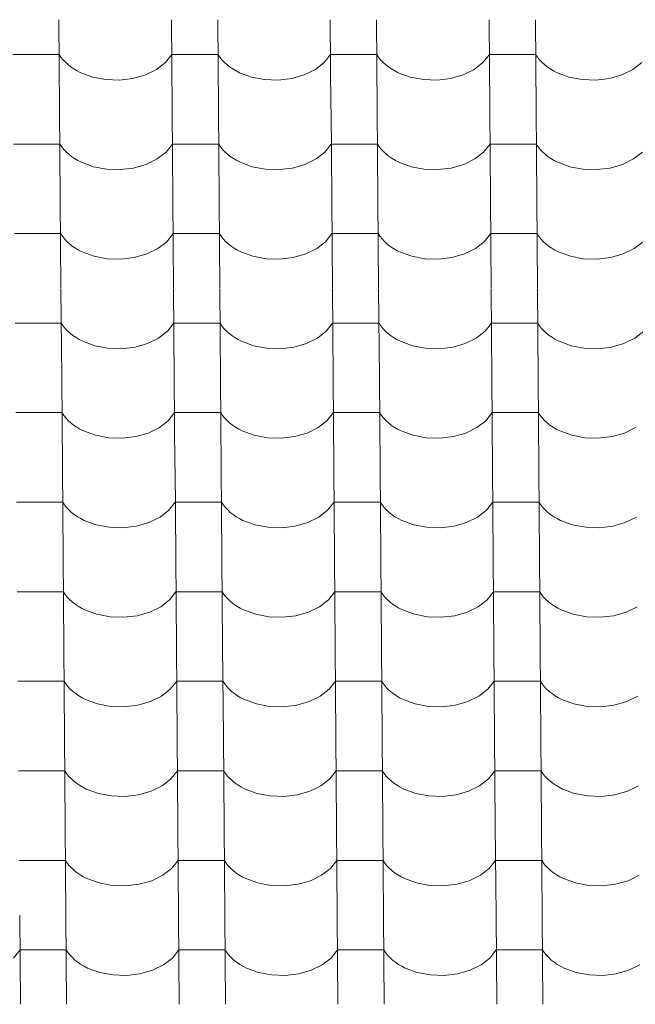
# Model space of a CAD drawing. Header units: millimetres. Extents: x -27785 to 104762, y -947 to 11132.
# Tile 27 of 146: x -16605 to -15966, y 7783 to 8805. Entities that reach past the tile are written whole.
import ezdxf

# ---------------------------------------------------------------- set-up
doc = ezdxf.new("R2010")
doc.units = ezdxf.units.MM
doc.header["$MEASUREMENT"] = 0
doc.layers.add('POHLED JIŽNÍ_1_Bourané_Výplně - Povrchové', color=7, linetype='Continuous')
doc.layers.add('POHLED JIŽNÍ_1_Konstrukce - nosné', color=7, linetype='Continuous')

# ---------------------------------------------------------------- blocks, each defined once
blk = doc.blocks.new('*X2', base_point=(-29303.7, -27473.9))
at = {"layer": 'POHLED JIŽNÍ_1_Bourané_Výplně - Povrchové', "color": 7, "linetype": 'Continuous', "lineweight": 13}
for p, q in [((-16564.5, 8805.3), (-16563.8, 8712.6)), ((-16447.6, 8805.3), (-16446.8, 8712.6)), ((-16399.5, 8805.3), (-16398.8, 8712.6)), ((-16282.6, 8805.3), (-16281.9, 8712.6)), ((-16234.5, 8805.3), (-16233.8, 8712.6)), ((-16117.6, 8805.3), (-16116.9, 8712.6)), ((-16069.5, 8805.3), (-16068.8, 8712.6)), ((-16588.3, 8769.1), (-16612.3, 8769.1)), ((-16564.2, 8769.1), (-16588.3, 8769.1)), ((-16564.2, 8769.1), (-16562.4, 8766.3)), ((-16562.4, 8766.3), (-16560.3, 8763.6)), ((-16453.9, 8760.7), (-16447.3, 8769.1)), ((-16423.3, 8769.1), (-16447.3, 8769.1)), ((-16399.3, 8769.1), (-16423.3, 8769.1)), ((-16399.3, 8769.1), (-16397.4, 8766.3)), ((-16397.4, 8766.3), (-16395.3, 8763.6)), ((-16288.9, 8760.7), (-16282.3, 8769.1)), ((-16258.3, 8769.1), (-16282.3, 8769.1)), ((-16234.3, 8769.1), (-16258.3, 8769.1)), ((-16234.3, 8769.1), (-16232.4, 8766.3)), ((-16232.4, 8766.3), (-16230.3, 8763.6)), ((-16123.9, 8760.7), (-16117.3, 8769.1)), ((-16093.3, 8769.1), (-16117.3, 8769.1)), ((-16069.3, 8769.1), (-16093.3, 8769.1)), ((-16069.3, 8769.1), (-16067.4, 8766.3)), ((-16067.4, 8766.3), (-16065.3, 8763.6)), ((-16560.3, 8763.6), (-16557.8, 8761)), ((-16557.8, 8761), (-16555.1, 8758.6)), ((-16555.1, 8758.6), (-16552.2, 8756.3)), ((-16552.2, 8756.3), (-16549, 8754.1)), ((-16463.1, 8753.6), (-16453.9, 8760.7)), ((-16395.3, 8763.6), (-16392.8, 8761)), ((-16392.8, 8761), (-16390.1, 8758.6)), ((-16390.1, 8758.6), (-16387.2, 8756.3)), ((-16387.2, 8756.3), (-16384, 8754.1)), ((-16298.1, 8753.6), (-16288.9, 8760.7)), ((-16230.3, 8763.6), (-16227.8, 8761)), ((-16227.8, 8761), (-16225.1, 8758.6)), ((-16225.1, 8758.6), (-16222.2, 8756.3)), ((-16222.2, 8756.3), (-16219, 8754.1)), ((-16133.2, 8753.6), (-16123.9, 8760.7)), ((-16065.3, 8763.6), (-16062.8, 8761)), ((-16062.8, 8761), (-16060.1, 8758.6)), ((-16060.1, 8758.6), (-16057.2, 8756.3)), ((-16057.2, 8756.3), (-16054, 8754.1)), ((-15968.2, 8753.6), (-15958.9, 8760.7)), ((-16549, 8754.1), (-16545.5, 8752.1)), ((-16545.5, 8752.1), (-16541.9, 8750.2)), ((-16541.9, 8750.2), (-16529.4, 8745.6)), ((-16529.4, 8745.6), (-16515.8, 8743)), ((-16487.6, 8744.2), (-16474.6, 8748)), ((-16474.6, 8748), (-16463.1, 8753.6)), ((-16384, 8754.1), (-16380.5, 8752.1)), ((-16380.5, 8752.1), (-16376.9, 8750.2)), ((-16376.9, 8750.2), (-16364.4, 8745.6)), ((-16364.4, 8745.6), (-16350.8, 8743)), ((-16322.6, 8744.2), (-16309.6, 8748)), ((-16309.6, 8748), (-16298.1, 8753.6)), ((-16219, 8754.1), (-16215.6, 8752.1)), ((-16215.6, 8752.1), (-16211.9, 8750.2)), ((-16211.9, 8750.2), (-16199.4, 8745.6)), ((-16199.4, 8745.6), (-16185.8, 8743)), ((-16157.6, 8744.2), (-16144.6, 8748)), ((-16144.6, 8748), (-16133.2, 8753.6)), ((-16054, 8754.1), (-16050.6, 8752.1)), ((-16050.6, 8752.1), (-16046.9, 8750.2)), ((-16046.9, 8750.2), (-16034.4, 8745.6)), ((-16034.4, 8745.6), (-16020.8, 8743)), ((-15992.6, 8744.2), (-15979.6, 8748)), ((-15979.6, 8748), (-15968.2, 8753.6)), ((-16515.8, 8743), (-16501.6, 8742.6)), ((-16501.6, 8742.6), (-16487.6, 8744.2)), ((-16350.8, 8743), (-16336.6, 8742.6)), ((-16336.6, 8742.6), (-16322.6, 8744.2)), ((-16185.8, 8743), (-16171.6, 8742.6)), ((-16171.6, 8742.6), (-16157.6, 8744.2)), ((-16020.8, 8743), (-16006.6, 8742.6)), ((-16006.6, 8742.6), (-15992.6, 8744.2)), ((-16563.8, 8712.3), (-16563.1, 8619.6)), ((-16446.8, 8712.3), (-16446.1, 8619.6)), ((-16398.8, 8712.3), (-16398.1, 8619.6)), ((-16281.8, 8712.3), (-16281.1, 8619.6)), ((-16233.8, 8712.3), (-16233.1, 8619.6)), ((-16116.9, 8712.3), (-16116.1, 8619.6)), ((-16068.8, 8712.3), (-16068.1, 8619.6)), ((-16587.5, 8676.1), (-16611.6, 8676.1)), ((-16563.5, 8676.1), (-16587.5, 8676.1)), ((-16563.5, 8676.1), (-16561.7, 8673.3)), ((-16561.7, 8673.3), (-16559.5, 8670.6)), ((-16453.2, 8667.7), (-16446.6, 8676.1)), ((-16422.5, 8676.1), (-16446.6, 8676.1)), ((-16398.5, 8676.1), (-16422.5, 8676.1)), ((-16398.5, 8676.1), (-16396.7, 8673.3)), ((-16396.7, 8673.3), (-16394.5, 8670.6)), ((-16288.2, 8667.7), (-16281.6, 8676.1)), ((-16257.6, 8676.1), (-16281.6, 8676.1)), ((-16233.5, 8676.1), (-16257.6, 8676.1)), ((-16233.5, 8676.1), (-16231.7, 8673.3)), ((-16231.7, 8673.3), (-16229.5, 8670.6)), ((-16123.2, 8667.7), (-16116.6, 8676.1)), ((-16092.6, 8676.1), (-16116.6, 8676.1)), ((-16068.5, 8676.1), (-16092.6, 8676.1)), ((-16068.5, 8676.1), (-16066.7, 8673.3)), ((-16066.7, 8673.3), (-16064.5, 8670.6)), ((-16559.5, 8670.6), (-16557.1, 8668)), ((-16557.1, 8668), (-16554.4, 8665.6)), ((-16554.4, 8665.6), (-16551.5, 8663.2)), ((-16551.5, 8663.2), (-16548.2, 8661.1)), ((-16462.4, 8660.6), (-16453.2, 8667.7)), ((-16394.5, 8670.6), (-16392.1, 8668)), ((-16392.1, 8668), (-16389.4, 8665.6)), ((-16389.4, 8665.6), (-16386.5, 8663.2)), ((-16386.5, 8663.2), (-16383.3, 8661.1)), ((-16297.4, 8660.6), (-16288.2, 8667.7)), ((-16229.5, 8670.6), (-16227.1, 8668)), ((-16227.1, 8668), (-16224.4, 8665.6)), ((-16224.4, 8665.6), (-16221.5, 8663.2)), ((-16221.5, 8663.2), (-16218.3, 8661.1)), ((-16132.4, 8660.6), (-16123.2, 8667.7)), ((-16064.5, 8670.6), (-16062.1, 8668)), ((-16062.1, 8668), (-16059.4, 8665.6)), ((-16059.4, 8665.6), (-16056.5, 8663.2)), ((-16056.5, 8663.2), (-16053.3, 8661.1)), ((-15967.4, 8660.6), (-15958.2, 8667.7)), ((-16548.2, 8661.1), (-16544.8, 8659)), ((-16544.8, 8659), (-16541.2, 8657.2)), ((-16541.2, 8657.2), (-16528.7, 8652.6)), ((-16528.7, 8652.6), (-16515, 8650)), ((-16486.9, 8651.2), (-16473.9, 8655)), ((-16473.9, 8655), (-16462.4, 8660.6)), ((-16383.3, 8661.1), (-16379.8, 8659)), ((-16379.8, 8659), (-16376.2, 8657.2)), ((-16376.2, 8657.2), (-16363.7, 8652.6)), ((-16363.7, 8652.6), (-16350, 8650)), ((-16321.9, 8651.2), (-16308.9, 8655)), ((-16308.9, 8655), (-16297.4, 8660.6)), ((-16218.3, 8661.1), (-16214.8, 8659)), ((-16214.8, 8659), (-16211.2, 8657.2)), ((-16211.2, 8657.2), (-16198.7, 8652.6)), ((-16198.7, 8652.6), (-16185, 8650)), ((-16156.9, 8651.2), (-16143.9, 8655)), ((-16143.9, 8655), (-16132.4, 8660.6)), ((-16053.3, 8661.1), (-16049.8, 8659)), ((-16049.8, 8659), (-16046.2, 8657.2)), ((-16046.2, 8657.2), (-16033.7, 8652.6)), ((-16033.7, 8652.6), (-16020, 8650)), ((-15991.9, 8651.2), (-15978.9, 8655)), ((-15978.9, 8655), (-15967.4, 8660.6)), ((-16515, 8650), (-16500.8, 8649.6)), ((-16500.8, 8649.6), (-16486.9, 8651.2)), ((-16350, 8650), (-16335.8, 8649.6)), ((-16335.8, 8649.6), (-16321.9, 8651.2)), ((-16185, 8650), (-16170.9, 8649.6)), ((-16170.9, 8649.6), (-16156.9, 8651.2)), ((-16020, 8650), (-16005.9, 8649.6)), ((-16005.9, 8649.6), (-15991.9, 8651.2)), ((-16563.1, 8619.3), (-16562.4, 8526.6)), ((-16446.1, 8619.3), (-16445.4, 8526.6)), ((-16398.1, 8619.3), (-16397.4, 8526.6)), ((-16281.1, 8619.3), (-16280.4, 8526.6)), ((-16233.1, 8619.3), (-16232.4, 8526.6)), ((-16116.1, 8619.3), (-16115.4, 8526.6)), ((-16068.1, 8619.3), (-16067.4, 8526.6)), ((-16586.8, 8583.1), (-16610.8, 8583.1)), ((-16562.8, 8583.1), (-16586.8, 8583.1)), ((-16562.8, 8583.1), (-16561, 8580.3)), ((-16452.4, 8574.7), (-16445.8, 8583.1)), ((-16421.8, 8583.1), (-16445.8, 8583.1)), ((-16397.8, 8583.1), (-16421.8, 8583.1)), ((-16397.8, 8583.1), (-16396, 8580.3)), ((-16287.4, 8574.7), (-16280.8, 8583.1)), ((-16256.8, 8583.1), (-16280.8, 8583.1)), ((-16232.8, 8583.1), (-16256.8, 8583.1)), ((-16232.8, 8583.1), (-16231, 8580.3)), ((-16122.5, 8574.7), (-16115.8, 8583.1)), ((-16091.8, 8583.1), (-16115.8, 8583.1)), ((-16067.8, 8583.1), (-16091.8, 8583.1)), ((-16067.8, 8583.1), (-16066, 8580.3)), ((-16561, 8580.3), (-16558.8, 8577.6)), ((-16558.8, 8577.6), (-16556.4, 8575)), ((-16556.4, 8575), (-16553.7, 8572.6)), ((-16553.7, 8572.6), (-16550.7, 8570.2)), ((-16461.7, 8567.5), (-16452.4, 8574.7)), ((-16396, 8580.3), (-16393.8, 8577.6)), ((-16393.8, 8577.6), (-16391.4, 8575)), ((-16391.4, 8575), (-16388.7, 8572.6)), ((-16388.7, 8572.6), (-16385.7, 8570.2)), ((-16296.7, 8567.5), (-16287.4, 8574.7)), ((-16231, 8580.3), (-16228.8, 8577.6)), ((-16228.8, 8577.6), (-16226.4, 8575)), ((-16226.4, 8575), (-16223.7, 8572.6)), ((-16223.7, 8572.6), (-16220.7, 8570.2)), ((-16131.7, 8567.5), (-16122.5, 8574.7)), ((-16066, 8580.3), (-16063.8, 8577.6)), ((-16063.8, 8577.6), (-16061.4, 8575)), ((-16061.4, 8575), (-16058.7, 8572.6)), ((-16058.7, 8572.6), (-16055.7, 8570.2)), ((-15966.7, 8567.5), (-15957.5, 8574.7)), ((-16550.7, 8570.2), (-16547.5, 8568.1)), ((-16547.5, 8568.1), (-16544.1, 8566)), ((-16544.1, 8566), (-16540.5, 8564.2)), ((-16540.5, 8564.2), (-16528, 8559.6)), ((-16486.2, 8558.2), (-16473.1, 8562)), ((-16473.1, 8562), (-16461.7, 8567.5)), ((-16385.7, 8570.2), (-16382.5, 8568.1)), ((-16382.5, 8568.1), (-16379.1, 8566)), ((-16379.1, 8566), (-16375.5, 8564.2)), ((-16375.5, 8564.2), (-16363, 8559.6)), ((-16321.2, 8558.2), (-16308.1, 8562)), ((-16308.1, 8562), (-16296.7, 8567.5)), ((-16220.7, 8570.2), (-16217.5, 8568.1)), ((-16217.5, 8568.1), (-16214.1, 8566)), ((-16214.1, 8566), (-16210.5, 8564.2)), ((-16210.5, 8564.2), (-16198, 8559.6)), ((-16156.2, 8558.2), (-16143.1, 8562)), ((-16143.1, 8562), (-16131.7, 8567.5)), ((-16055.7, 8570.2), (-16052.5, 8568.1)), ((-16052.5, 8568.1), (-16049.1, 8566)), ((-16049.1, 8566), (-16045.5, 8564.2)), ((-16045.5, 8564.2), (-16033, 8559.6)), ((-15991.2, 8558.2), (-15978.1, 8562)), ((-15978.1, 8562), (-15966.7, 8567.5)), ((-16528, 8559.6), (-16514.3, 8557)), ((-16514.3, 8557), (-16500.1, 8556.6)), ((-16500.1, 8556.6), (-16486.2, 8558.2)), ((-16363, 8559.6), (-16349.3, 8557)), ((-16349.3, 8557), (-16335.1, 8556.6)), ((-16335.1, 8556.6), (-16321.2, 8558.2)), ((-16198, 8559.6), (-16184.3, 8557)), ((-16184.3, 8557), (-16170.1, 8556.6)), ((-16170.1, 8556.6), (-16156.2, 8558.2)), ((-16033, 8559.6), (-16019.3, 8557)), ((-16019.3, 8557), (-16005.1, 8556.6)), ((-16005.1, 8556.6), (-15991.2, 8558.2)), ((-16562.4, 8526.2), (-16561.6, 8433.6)), ((-16445.4, 8526.2), (-16444.7, 8433.6)), ((-16397.4, 8526.2), (-16396.6, 8433.6)), ((-16280.4, 8526.2), (-16279.7, 8433.6)), ((-16232.4, 8526.2), (-16231.6, 8433.6)), ((-16115.4, 8526.2), (-16114.7, 8433.6)), ((-16067.4, 8526.2), (-16066.7, 8433.6)), ((-16586.1, 8490.1), (-16610.1, 8490.1)), ((-16562.1, 8490.1), (-16586.1, 8490.1)), ((-16562.1, 8490.1), (-16560.2, 8487.3)), ((-16451.7, 8481.7), (-16445.1, 8490.1)), ((-16421.1, 8490.1), (-16445.1, 8490.1)), ((-16397.1, 8490.1), (-16421.1, 8490.1)), ((-16397.1, 8490.1), (-16395.2, 8487.3)), ((-16286.7, 8481.7), (-16280.1, 8490.1)), ((-16256.1, 8490.1), (-16280.1, 8490.1)), ((-16232.1, 8490.1), (-16256.1, 8490.1)), ((-16232.1, 8490.1), (-16230.2, 8487.3)), ((-16121.7, 8481.7), (-16115.1, 8490.1)), ((-16091.1, 8490.1), (-16115.1, 8490.1)), ((-16067.1, 8490.1), (-16091.1, 8490.1)), ((-16067.1, 8490.1), (-16065.2, 8487.3)), ((-16560.2, 8487.3), (-16558.1, 8484.6)), ((-16558.1, 8484.6), (-16555.7, 8482)), ((-16555.7, 8482), (-16553, 8479.6)), ((-16553, 8479.6), (-16550, 8477.2)), ((-16461, 8474.5), (-16451.7, 8481.7)), ((-16395.2, 8487.3), (-16393.1, 8484.6)), ((-16393.1, 8484.6), (-16390.7, 8482)), ((-16390.7, 8482), (-16388, 8479.6)), ((-16388, 8479.6), (-16385, 8477.2)), ((-16296, 8474.5), (-16286.7, 8481.7)), ((-16230.2, 8487.3), (-16228.1, 8484.6)), ((-16228.1, 8484.6), (-16225.7, 8482)), ((-16225.7, 8482), (-16223, 8479.6)), ((-16223, 8479.6), (-16220, 8477.2)), ((-16131, 8474.5), (-16121.7, 8481.7)), ((-16065.2, 8487.3), (-16063.1, 8484.6)), ((-16063.1, 8484.6), (-16060.7, 8482)), ((-16060.7, 8482), (-16058, 8479.6)), ((-16058, 8479.6), (-16055, 8477.2)), ((-15966, 8474.5), (-15956.7, 8481.7)), ((-16550, 8477.2), (-16546.8, 8475)), ((-16546.8, 8475), (-16543.4, 8473)), ((-16543.4, 8473), (-16539.7, 8471.2)), ((-16539.7, 8471.2), (-16527.3, 8466.6)), ((-16485.4, 8465.2), (-16472.4, 8468.9)), ((-16472.4, 8468.9), (-16461, 8474.5)), ((-16385, 8477.2), (-16381.8, 8475)), ((-16381.8, 8475), (-16378.4, 8473)), ((-16378.4, 8473), (-16374.7, 8471.2)), ((-16374.7, 8471.2), (-16362.3, 8466.6)), ((-16320.4, 8465.2), (-16307.4, 8468.9)), ((-16307.4, 8468.9), (-16296, 8474.5)), ((-16220, 8477.2), (-16216.8, 8475)), ((-16216.8, 8475), (-16213.4, 8473)), ((-16213.4, 8473), (-16209.7, 8471.2)), ((-16209.7, 8471.2), (-16197.3, 8466.6)), ((-16155.4, 8465.2), (-16142.4, 8468.9)), ((-16142.4, 8468.9), (-16131, 8474.5)), ((-16055, 8477.2), (-16051.8, 8475)), ((-16051.8, 8475), (-16048.4, 8473)), ((-16048.4, 8473), (-16044.8, 8471.2)), ((-16044.8, 8471.2), (-16032.3, 8466.6)), ((-15990.4, 8465.2), (-15977.4, 8468.9)), ((-15977.4, 8468.9), (-15966, 8474.5)), ((-16527.3, 8466.6), (-16513.6, 8464)), ((-16513.6, 8464), (-16499.4, 8463.5)), ((-16499.4, 8463.5), (-16485.4, 8465.2)), ((-16362.3, 8466.6), (-16348.6, 8464)), ((-16348.6, 8464), (-16334.4, 8463.5)), ((-16334.4, 8463.5), (-16320.4, 8465.2)), ((-16197.3, 8466.6), (-16183.6, 8464)), ((-16183.6, 8464), (-16169.4, 8463.5)), ((-16169.4, 8463.5), (-16155.4, 8465.2)), ((-16032.3, 8466.6), (-16018.6, 8464)), ((-16018.6, 8464), (-16004.4, 8463.5)), ((-16004.4, 8463.5), (-15990.4, 8465.2)), ((-16561.6, 8433.2), (-16560.9, 8340.6)), ((-16444.7, 8433.2), (-16444, 8340.6)), ((-16396.6, 8433.2), (-16395.9, 8340.6)), ((-16279.7, 8433.2), (-16279, 8340.6)), ((-16231.6, 8433.2), (-16230.9, 8340.6)), ((-16114.7, 8433.2), (-16114, 8340.6)), ((-16066.6, 8433.2), (-16065.9, 8340.6)), ((-16585.4, 8397.1), (-16609.4, 8397.1)), ((-16561.4, 8397.1), (-16585.4, 8397.1)), ((-16561.4, 8397.1), (-16559.5, 8394.3)), ((-16451, 8388.7), (-16444.4, 8397.1)), ((-16420.4, 8397.1), (-16444.4, 8397.1)), ((-16396.4, 8397.1), (-16420.4, 8397.1)), ((-16396.4, 8397.1), (-16394.5, 8394.3)), ((-16286, 8388.7), (-16279.4, 8397.1)), ((-16255.4, 8397.1), (-16279.4, 8397.1)), ((-16231.4, 8397.1), (-16255.4, 8397.1)), ((-16231.4, 8397.1), (-16229.5, 8394.3)), ((-16121, 8388.7), (-16114.4, 8397.1)), ((-16090.4, 8397.1), (-16114.4, 8397.1)), ((-16066.4, 8397.1), (-16090.4, 8397.1)), ((-16066.4, 8397.1), (-16064.5, 8394.3)), ((-16559.5, 8394.3), (-16557.4, 8391.6)), ((-16557.4, 8391.6), (-16554.9, 8389)), ((-16554.9, 8389), (-16552.2, 8386.5)), ((-16460.2, 8381.5), (-16451, 8388.7)), ((-16394.5, 8394.3), (-16392.4, 8391.6)), ((-16392.4, 8391.6), (-16389.9, 8389)), ((-16389.9, 8389), (-16387.2, 8386.5)), ((-16295.3, 8381.5), (-16286, 8388.7)), ((-16229.5, 8394.3), (-16227.4, 8391.6)), ((-16227.4, 8391.6), (-16224.9, 8389)), ((-16224.9, 8389), (-16222.2, 8386.5)), ((-16130.3, 8381.5), (-16121, 8388.7)), ((-16064.5, 8394.3), (-16062.4, 8391.6)), ((-16062.4, 8391.6), (-16060, 8389)), ((-16060, 8389), (-16057.3, 8386.5)), ((-16552.2, 8386.5), (-16549.3, 8384.2)), ((-16549.3, 8384.2), (-16546.1, 8382)), ((-16546.1, 8382), (-16542.7, 8380)), ((-16542.7, 8380), (-16539, 8378.2)), ((-16539, 8378.2), (-16526.5, 8373.6)), ((-16471.7, 8375.9), (-16460.2, 8381.5)), ((-16387.2, 8386.5), (-16384.3, 8384.2)), ((-16384.3, 8384.2), (-16381.1, 8382)), ((-16381.1, 8382), (-16377.7, 8380)), ((-16377.7, 8380), (-16374, 8378.2)), ((-16374, 8378.2), (-16361.5, 8373.6)), ((-16306.7, 8375.9), (-16295.3, 8381.5)), ((-16222.2, 8386.5), (-16219.3, 8384.2)), ((-16219.3, 8384.2), (-16216.1, 8382)), ((-16216.1, 8382), (-16212.7, 8380)), ((-16212.7, 8380), (-16209, 8378.2)), ((-16209, 8378.2), (-16196.5, 8373.6)), ((-16141.7, 8375.9), (-16130.3, 8381.5)), ((-16057.3, 8386.5), (-16054.3, 8384.2)), ((-16054.3, 8384.2), (-16051.1, 8382)), ((-16051.1, 8382), (-16047.7, 8380)), ((-16047.7, 8380), (-16044, 8378.2)), ((-16044, 8378.2), (-16031.5, 8373.6)), ((-15976.7, 8375.9), (-15965.3, 8381.5)), ((-16526.5, 8373.6), (-16512.9, 8371)), ((-16512.9, 8371), (-16498.7, 8370.5)), ((-16498.7, 8370.5), (-16484.7, 8372.2)), ((-16484.7, 8372.2), (-16471.7, 8375.9)), ((-16361.5, 8373.6), (-16347.9, 8371)), ((-16347.9, 8371), (-16333.7, 8370.5)), ((-16333.7, 8370.5), (-16319.7, 8372.2)), ((-16319.7, 8372.2), (-16306.7, 8375.9)), ((-16196.5, 8373.6), (-16182.9, 8371)), ((-16182.9, 8371), (-16168.7, 8370.5)), ((-16168.7, 8370.5), (-16154.7, 8372.2)), ((-16154.7, 8372.2), (-16141.7, 8375.9)), ((-16031.5, 8373.6), (-16017.9, 8371)), ((-16017.9, 8371), (-16003.7, 8370.5)), ((-16003.7, 8370.5), (-15989.7, 8372.2)), ((-15989.7, 8372.2), (-15976.7, 8375.9)), ((-16560.9, 8340.2), (-16560.2, 8247.6)), ((-16443.9, 8340.2), (-16443.2, 8247.6)), ((-16395.9, 8340.2), (-16395.2, 8247.6)), ((-16279, 8340.2), (-16278.2, 8247.6)), ((-16230.9, 8340.2), (-16230.2, 8247.6)), ((-16114, 8340.2), (-16113.2, 8247.6)), ((-16065.9, 8340.2), (-16065.2, 8247.6)), ((-16584.6, 8304.1), (-16608.7, 8304.1)), ((-16560.6, 8304.1), (-16584.6, 8304.1)), ((-16560.6, 8304.1), (-16558.8, 8301.3)), ((-16558.8, 8301.3), (-16556.6, 8298.6)), ((-16556.6, 8298.6), (-16554.2, 8296)), ((-16554.2, 8296), (-16551.5, 8293.5)), ((-16459.5, 8288.5), (-16450.3, 8295.7)), ((-16450.3, 8295.7), (-16443.7, 8304.1)), ((-16419.7, 8304.1), (-16443.7, 8304.1)), ((-16395.6, 8304.1), (-16419.7, 8304.1)), ((-16395.6, 8304.1), (-16393.8, 8301.3)), ((-16393.8, 8301.3), (-16391.6, 8298.6)), ((-16391.6, 8298.6), (-16389.2, 8296)), ((-16389.2, 8296), (-16386.5, 8293.5)), ((-16294.5, 8288.5), (-16285.3, 8295.7)), ((-16285.3, 8295.7), (-16278.7, 8304.1)), ((-16254.7, 8304.1), (-16278.7, 8304.1)), ((-16230.6, 8304.1), (-16254.7, 8304.1)), ((-16230.6, 8304.1), (-16228.8, 8301.3)), ((-16228.8, 8301.3), (-16226.7, 8298.6)), ((-16226.7, 8298.6), (-16224.2, 8296)), ((-16224.2, 8296), (-16221.5, 8293.5)), ((-16129.5, 8288.5), (-16120.3, 8295.7)), ((-16120.3, 8295.7), (-16113.7, 8304.1)), ((-16089.7, 8304.1), (-16113.7, 8304.1)), ((-16065.6, 8304.1), (-16089.7, 8304.1)), ((-16065.6, 8304.1), (-16063.8, 8301.3)), ((-16063.8, 8301.3), (-16061.7, 8298.6)), ((-16061.7, 8298.6), (-16059.2, 8296)), ((-16059.2, 8296), (-16056.5, 8293.5)), ((-16551.5, 8293.5), (-16548.6, 8291.2)), ((-16548.6, 8291.2), (-16545.4, 8289)), ((-16545.4, 8289), (-16541.9, 8287)), ((-16541.9, 8287), (-16538.3, 8285.2)), ((-16538.3, 8285.2), (-16525.8, 8280.6)), ((-16471, 8282.9), (-16459.5, 8288.5)), ((-16386.5, 8293.5), (-16383.6, 8291.2)), ((-16383.6, 8291.2), (-16380.4, 8289)), ((-16380.4, 8289), (-16376.9, 8287)), ((-16376.9, 8287), (-16373.3, 8285.2)), ((-16373.3, 8285.2), (-16360.8, 8280.6)), ((-16306, 8282.9), (-16294.5, 8288.5)), ((-16221.5, 8293.5), (-16218.6, 8291.2)), ((-16218.6, 8291.2), (-16215.4, 8289)), ((-16215.4, 8289), (-16211.9, 8287)), ((-16211.9, 8287), (-16208.3, 8285.2)), ((-16208.3, 8285.2), (-16195.8, 8280.6)), ((-16141, 8282.9), (-16129.5, 8288.5)), ((-16056.5, 8293.5), (-16053.6, 8291.2)), ((-16053.6, 8291.2), (-16050.4, 8289)), ((-16050.4, 8289), (-16046.9, 8287)), ((-16046.9, 8287), (-16043.3, 8285.2)), ((-16043.3, 8285.2), (-16030.8, 8280.6)), ((-15976, 8282.9), (-15964.5, 8288.5)), ((-16525.8, 8280.6), (-16512.1, 8278)), ((-16512.1, 8278), (-16498, 8277.5)), ((-16498, 8277.5), (-16484, 8279.2)), ((-16484, 8279.2), (-16471, 8282.9)), ((-16360.8, 8280.6), (-16347.1, 8278)), ((-16347.1, 8278), (-16333, 8277.5)), ((-16333, 8277.5), (-16319, 8279.2)), ((-16319, 8279.2), (-16306, 8282.9)), ((-16195.8, 8280.6), (-16182.1, 8278)), ((-16182.1, 8278), (-16168, 8277.5)), ((-16168, 8277.5), (-16154, 8279.2)), ((-16154, 8279.2), (-16141, 8282.9)), ((-16030.8, 8280.6), (-16017.1, 8278)), ((-16017.1, 8278), (-16003, 8277.5)), ((-16003, 8277.5), (-15989, 8279.2)), ((-15989, 8279.2), (-15976, 8282.9)), ((-16560.2, 8247.2), (-16559.5, 8154.5)), ((-16443.2, 8247.2), (-16442.5, 8154.5)), ((-16395.2, 8247.2), (-16394.5, 8154.5)), ((-16278.2, 8247.2), (-16277.5, 8154.5)), ((-16230.2, 8247.2), (-16229.5, 8154.5)), ((-16113.2, 8247.2), (-16112.5, 8154.5)), ((-16065.2, 8247.2), (-16064.5, 8154.5)), ((-16583.9, 8211.1), (-16607.9, 8211.1)), ((-16559.9, 8211.1), (-16583.9, 8211.1)), ((-16559.9, 8211.1), (-16558.1, 8208.3)), ((-16558.1, 8208.3), (-16555.9, 8205.6)), ((-16555.9, 8205.6), (-16553.5, 8203)), ((-16553.5, 8203), (-16550.8, 8200.5)), ((-16458.8, 8195.5), (-16449.5, 8202.7)), ((-16449.5, 8202.7), (-16442.9, 8211.1)), ((-16418.9, 8211.1), (-16442.9, 8211.1)), ((-16394.9, 8211.1), (-16418.9, 8211.1)), ((-16394.9, 8211.1), (-16393.1, 8208.3)), ((-16393.1, 8208.3), (-16390.9, 8205.6)), ((-16390.9, 8205.6), (-16388.5, 8203)), ((-16388.5, 8203), (-16385.8, 8200.5)), ((-16293.8, 8195.5), (-16284.6, 8202.7)), ((-16284.6, 8202.7), (-16277.9, 8211.1)), ((-16253.9, 8211.1), (-16277.9, 8211.1)), ((-16229.9, 8211.1), (-16253.9, 8211.1)), ((-16229.9, 8211.1), (-16228.1, 8208.3)), ((-16228.1, 8208.3), (-16225.9, 8205.6)), ((-16225.9, 8205.6), (-16223.5, 8203)), ((-16223.5, 8203), (-16220.8, 8200.5)), ((-16128.8, 8195.5), (-16119.6, 8202.7)), ((-16119.6, 8202.7), (-16113, 8211.1)), ((-16088.9, 8211.1), (-16113, 8211.1)), ((-16064.9, 8211.1), (-16088.9, 8211.1)), ((-16064.9, 8211.1), (-16063.1, 8208.3)), ((-16063.1, 8208.3), (-16060.9, 8205.6)), ((-16060.9, 8205.6), (-16058.5, 8203)), ((-16058.5, 8203), (-16055.8, 8200.5)), ((-16550.8, 8200.5), (-16547.8, 8198.2)), ((-16547.8, 8198.2), (-16544.6, 8196)), ((-16544.6, 8196), (-16541.2, 8194)), ((-16541.2, 8194), (-16537.6, 8192.2)), ((-16470.2, 8189.9), (-16458.8, 8195.5)), ((-16385.8, 8200.5), (-16382.8, 8198.2)), ((-16382.8, 8198.2), (-16379.6, 8196)), ((-16379.6, 8196), (-16376.2, 8194)), ((-16376.2, 8194), (-16372.6, 8192.2)), ((-16305.2, 8189.9), (-16293.8, 8195.5)), ((-16220.8, 8200.5), (-16217.8, 8198.2)), ((-16217.8, 8198.2), (-16214.6, 8196)), ((-16214.6, 8196), (-16211.2, 8194)), ((-16211.2, 8194), (-16207.6, 8192.2)), ((-16140.2, 8189.9), (-16128.8, 8195.5)), ((-16055.8, 8200.5), (-16052.8, 8198.2)), ((-16052.8, 8198.2), (-16049.6, 8196)), ((-16049.6, 8196), (-16046.2, 8194)), ((-16046.2, 8194), (-16042.6, 8192.2)), ((-15975.2, 8189.9), (-15963.8, 8195.5)), ((-16537.6, 8192.2), (-16525.1, 8187.6)), ((-16525.1, 8187.6), (-16511.4, 8185)), ((-16511.4, 8185), (-16497.2, 8184.5)), ((-16497.2, 8184.5), (-16483.3, 8186.2)), ((-16483.3, 8186.2), (-16470.2, 8189.9)), ((-16372.6, 8192.2), (-16360.1, 8187.6)), ((-16360.1, 8187.6), (-16346.4, 8185)), ((-16346.4, 8185), (-16332.2, 8184.5)), ((-16332.2, 8184.5), (-16318.3, 8186.2)), ((-16318.3, 8186.2), (-16305.2, 8189.9)), ((-16207.6, 8192.2), (-16195.1, 8187.6)), ((-16195.1, 8187.6), (-16181.4, 8185)), ((-16181.4, 8185), (-16167.2, 8184.5)), ((-16167.2, 8184.5), (-16153.3, 8186.2)), ((-16153.3, 8186.2), (-16140.2, 8189.9)), ((-16042.6, 8192.2), (-16030.1, 8187.6)), ((-16030.1, 8187.6), (-16016.4, 8185)), ((-16016.4, 8185), (-16002.2, 8184.5)), ((-16002.2, 8184.5), (-15988.3, 8186.2)), ((-15988.3, 8186.2), (-15975.2, 8189.9)), ((-16559.5, 8154.2), (-16558.7, 8061.5)), ((-16442.5, 8154.2), (-16441.8, 8061.5)), ((-16394.5, 8154.2), (-16393.7, 8061.5)), ((-16277.5, 8154.2), (-16276.8, 8061.5)), ((-16229.5, 8154.2), (-16228.8, 8061.5)), ((-16112.5, 8154.2), (-16111.8, 8061.5)), ((-16064.5, 8154.2), (-16063.8, 8061.5)), ((-16583.2, 8118.1), (-16607.2, 8118.1)), ((-16559.2, 8118.1), (-16583.2, 8118.1)), ((-16559.2, 8118.1), (-16557.3, 8115.3)), ((-16557.3, 8115.3), (-16555.2, 8112.6)), ((-16555.2, 8112.6), (-16552.8, 8110)), ((-16448.8, 8109.7), (-16442.2, 8118.1)), ((-16418.2, 8118.1), (-16442.2, 8118.1)), ((-16394.2, 8118.1), (-16418.2, 8118.1)), ((-16394.2, 8118.1), (-16392.3, 8115.3)), ((-16392.3, 8115.3), (-16390.2, 8112.6)), ((-16390.2, 8112.6), (-16387.8, 8110)), ((-16283.8, 8109.7), (-16277.2, 8118.1)), ((-16253.2, 8118.1), (-16277.2, 8118.1)), ((-16229.2, 8118.1), (-16253.2, 8118.1)), ((-16229.2, 8118.1), (-16227.3, 8115.3)), ((-16227.3, 8115.3), (-16225.2, 8112.6)), ((-16225.2, 8112.6), (-16222.8, 8110)), ((-16118.8, 8109.7), (-16112.2, 8118.1)), ((-16088.2, 8118.1), (-16112.2, 8118.1)), ((-16064.2, 8118.1), (-16088.2, 8118.1)), ((-16064.2, 8118.1), (-16062.3, 8115.3)), ((-16062.3, 8115.3), (-16060.2, 8112.6)), ((-16060.2, 8112.6), (-16057.8, 8110)), ((-16552.8, 8110), (-16550.1, 8107.5)), ((-16550.1, 8107.5), (-16547.1, 8105.2)), ((-16547.1, 8105.2), (-16543.9, 8103)), ((-16543.9, 8103), (-16540.5, 8101)), ((-16540.5, 8101), (-16536.8, 8099.1)), ((-16469.5, 8096.9), (-16458.1, 8102.5)), ((-16458.1, 8102.5), (-16448.8, 8109.7)), ((-16387.8, 8110), (-16385.1, 8107.5)), ((-16385.1, 8107.5), (-16382.1, 8105.2)), ((-16382.1, 8105.2), (-16378.9, 8103)), ((-16378.9, 8103), (-16375.5, 8101)), ((-16375.5, 8101), (-16371.8, 8099.1)), ((-16304.5, 8096.9), (-16293.1, 8102.5)), ((-16293.1, 8102.5), (-16283.8, 8109.7)), ((-16222.8, 8110), (-16220.1, 8107.5)), ((-16220.1, 8107.5), (-16217.1, 8105.2)), ((-16217.1, 8105.2), (-16213.9, 8103)), ((-16213.9, 8103), (-16210.5, 8101)), ((-16210.5, 8101), (-16206.9, 8099.1)), ((-16139.5, 8096.9), (-16128.1, 8102.5)), ((-16128.1, 8102.5), (-16118.8, 8109.7)), ((-16057.8, 8110), (-16055.1, 8107.5)), ((-16055.1, 8107.5), (-16052.1, 8105.2)), ((-16052.1, 8105.2), (-16048.9, 8103)), ((-16048.9, 8103), (-16045.5, 8101)), ((-16045.5, 8101), (-16041.9, 8099.1)), ((-15974.5, 8096.9), (-15963.1, 8102.5)), ((-16536.8, 8099.1), (-16524.4, 8094.6)), ((-16524.4, 8094.6), (-16510.7, 8092)), ((-16510.7, 8092), (-16496.5, 8091.5)), ((-16496.5, 8091.5), (-16482.5, 8093.2)), ((-16482.5, 8093.2), (-16469.5, 8096.9)), ((-16371.8, 8099.1), (-16359.4, 8094.6)), ((-16359.4, 8094.6), (-16345.7, 8092)), ((-16345.7, 8092), (-16331.5, 8091.5)), ((-16331.5, 8091.5), (-16317.5, 8093.2)), ((-16317.5, 8093.2), (-16304.5, 8096.9)), ((-16206.9, 8099.1), (-16194.4, 8094.6)), ((-16194.4, 8094.6), (-16180.7, 8092)), ((-16180.7, 8092), (-16166.5, 8091.5)), ((-16166.5, 8091.5), (-16152.5, 8093.2)), ((-16152.5, 8093.2), (-16139.5, 8096.9)), ((-16041.9, 8099.1), (-16029.4, 8094.6)), ((-16029.4, 8094.6), (-16015.7, 8092)), ((-16015.7, 8092), (-16001.5, 8091.5)), ((-16001.5, 8091.5), (-15987.6, 8093.2)), ((-15987.6, 8093.2), (-15974.5, 8096.9)), ((-16558.7, 8061.2), (-16558, 7968.5)), ((-16441.8, 8061.2), (-16441.1, 7968.5)), ((-16393.7, 8061.2), (-16393, 7968.5)), ((-16276.8, 8061.2), (-16276.1, 7968.5)), ((-16228.7, 8061.2), (-16228, 7968.5)), ((-16111.8, 8061.2), (-16111.1, 7968.5)), ((-16063.8, 8061.2), (-16063, 7968.5)), ((-16582.5, 8025), (-16606.5, 8025)), ((-16558.5, 8025), (-16582.5, 8025)), ((-16558.5, 8025), (-16556.6, 8022.3)), ((-16556.6, 8022.3), (-16554.5, 8019.6)), ((-16554.5, 8019.6), (-16552, 8017)), ((-16448.1, 8016.7), (-16441.5, 8025)), ((-16417.5, 8025), (-16441.5, 8025)), ((-16393.5, 8025), (-16417.5, 8025)), ((-16393.5, 8025), (-16391.6, 8022.3)), ((-16391.6, 8022.3), (-16389.5, 8019.6)), ((-16389.5, 8019.6), (-16387, 8017)), ((-16283.1, 8016.7), (-16276.5, 8025)), ((-16252.5, 8025), (-16276.5, 8025)), ((-16228.5, 8025), (-16252.5, 8025)), ((-16228.5, 8025), (-16226.6, 8022.3)), ((-16226.6, 8022.3), (-16224.5, 8019.6)), ((-16224.5, 8019.6), (-16222.1, 8017)), ((-16118.1, 8016.7), (-16111.5, 8025)), ((-16087.5, 8025), (-16111.5, 8025)), ((-16063.5, 8025), (-16087.5, 8025)), ((-16063.5, 8025), (-16061.6, 8022.3)), ((-16061.6, 8022.3), (-16059.5, 8019.6)), ((-16059.5, 8019.6), (-16057.1, 8017)), ((-16552, 8017), (-16549.3, 8014.5)), ((-16549.3, 8014.5), (-16546.4, 8012.2)), ((-16546.4, 8012.2), (-16543.2, 8010)), ((-16543.2, 8010), (-16539.8, 8008)), ((-16468.8, 8003.9), (-16457.4, 8009.5)), ((-16457.4, 8009.5), (-16448.1, 8016.7)), ((-16387, 8017), (-16384.3, 8014.5)), ((-16384.3, 8014.5), (-16381.4, 8012.2)), ((-16381.4, 8012.2), (-16378.2, 8010)), ((-16378.2, 8010), (-16374.8, 8008)), ((-16303.8, 8003.9), (-16292.4, 8009.5)), ((-16292.4, 8009.5), (-16283.1, 8016.7)), ((-16222.1, 8017), (-16219.4, 8014.5)), ((-16219.4, 8014.5), (-16216.4, 8012.2)), ((-16216.4, 8012.2), (-16213.2, 8010)), ((-16213.2, 8010), (-16209.8, 8008)), ((-16138.8, 8003.9), (-16127.4, 8009.5)), ((-16127.4, 8009.5), (-16118.1, 8016.7)), ((-16057.1, 8017), (-16054.4, 8014.5)), ((-16054.4, 8014.5), (-16051.4, 8012.2)), ((-16051.4, 8012.2), (-16048.2, 8010)), ((-16048.2, 8010), (-16044.8, 8008)), ((-15973.8, 8003.9), (-15962.4, 8009.5)), ((-16539.8, 8008), (-16536.1, 8006.1)), ((-16536.1, 8006.1), (-16523.6, 8001.6)), ((-16523.6, 8001.6), (-16510, 7999)), ((-16510, 7999), (-16495.8, 7998.5)), ((-16495.8, 7998.5), (-16481.8, 8000.2)), ((-16481.8, 8000.2), (-16468.8, 8003.9)), ((-16374.8, 8008), (-16371.1, 8006.1)), ((-16371.1, 8006.1), (-16358.6, 8001.6)), ((-16358.6, 8001.6), (-16345, 7999)), ((-16345, 7999), (-16330.8, 7998.5)), ((-16330.8, 7998.5), (-16316.8, 8000.2)), ((-16316.8, 8000.2), (-16303.8, 8003.9)), ((-16209.8, 8008), (-16206.1, 8006.1)), ((-16206.1, 8006.1), (-16193.6, 8001.6)), ((-16193.6, 8001.6), (-16180, 7999)), ((-16180, 7999), (-16165.8, 7998.5)), ((-16165.8, 7998.5), (-16151.8, 8000.2)), ((-16151.8, 8000.2), (-16138.8, 8003.9)), ((-16044.8, 8008), (-16041.1, 8006.1)), ((-16041.1, 8006.1), (-16028.7, 8001.6)), ((-16028.7, 8001.6), (-16015, 7999)), ((-16015, 7999), (-16000.8, 7998.5)), ((-16000.8, 7998.5), (-15986.8, 8000.2)), ((-15986.8, 8000.2), (-15973.8, 8003.9)), ((-16558, 7968.2), (-16557.3, 7875.5)), ((-16441.1, 7968.2), (-16440.3, 7875.5)), ((-16393, 7968.2), (-16392.3, 7875.5)), ((-16276.1, 7968.2), (-16275.3, 7875.5)), ((-16228, 7968.2), (-16227.3, 7875.5)), ((-16111.1, 7968.2), (-16110.3, 7875.5)), ((-16063, 7968.2), (-16062.3, 7875.5)), ((-16581.8, 7932), (-16605.8, 7932)), ((-16557.7, 7932), (-16581.8, 7932)), ((-16557.7, 7932), (-16555.9, 7929.2)), ((-16555.9, 7929.2), (-16553.7, 7926.5)), ((-16553.7, 7926.5), (-16551.3, 7924)), ((-16447.4, 7923.7), (-16440.8, 7932)), ((-16416.8, 7932), (-16440.8, 7932)), ((-16392.7, 7932), (-16416.8, 7932)), ((-16392.7, 7932), (-16390.9, 7929.2)), ((-16390.9, 7929.2), (-16388.8, 7926.5)), ((-16388.8, 7926.5), (-16386.3, 7924)), ((-16282.4, 7923.7), (-16275.8, 7932)), ((-16251.8, 7932), (-16275.8, 7932)), ((-16227.7, 7932), (-16251.8, 7932)), ((-16227.7, 7932), (-16225.9, 7929.2)), ((-16225.9, 7929.2), (-16223.8, 7926.5)), ((-16223.8, 7926.5), (-16221.3, 7924)), ((-16117.4, 7923.7), (-16110.8, 7932)), ((-16086.8, 7932), (-16110.8, 7932)), ((-16062.7, 7932), (-16086.8, 7932)), ((-16062.7, 7932), (-16060.9, 7929.2)), ((-16060.9, 7929.2), (-16058.8, 7926.5)), ((-16058.8, 7926.5), (-16056.3, 7924)), ((-16551.3, 7924), (-16548.6, 7921.5)), ((-16548.6, 7921.5), (-16545.7, 7919.2)), ((-16545.7, 7919.2), (-16542.5, 7917)), ((-16542.5, 7917), (-16539, 7915)), ((-16468.1, 7910.9), (-16456.6, 7916.5)), ((-16456.6, 7916.5), (-16447.4, 7923.7)), ((-16386.3, 7924), (-16383.6, 7921.5)), ((-16383.6, 7921.5), (-16380.7, 7919.2)), ((-16380.7, 7919.2), (-16377.5, 7917)), ((-16377.5, 7917), (-16374, 7915)), ((-16303.1, 7910.9), (-16291.6, 7916.5)), ((-16291.6, 7916.5), (-16282.4, 7923.7)), ((-16221.3, 7924), (-16218.6, 7921.5)), ((-16218.6, 7921.5), (-16215.7, 7919.2)), ((-16215.7, 7919.2), (-16212.5, 7917)), ((-16212.5, 7917), (-16209, 7915)), ((-16138.1, 7910.9), (-16126.6, 7916.5)), ((-16126.6, 7916.5), (-16117.4, 7923.7)), ((-16056.3, 7924), (-16053.6, 7921.5)), ((-16053.6, 7921.5), (-16050.7, 7919.2)), ((-16050.7, 7919.2), (-16047.5, 7917)), ((-16047.5, 7917), (-16044, 7915)), ((-15973.1, 7910.9), (-15961.6, 7916.5)), ((-16539, 7915), (-16535.4, 7913.1)), ((-16535.4, 7913.1), (-16522.9, 7908.6)), ((-16522.9, 7908.6), (-16509.2, 7906)), ((-16495.1, 7905.5), (-16481.1, 7907.2)), ((-16481.1, 7907.2), (-16468.1, 7910.9)), ((-16374, 7915), (-16370.4, 7913.1)), ((-16370.4, 7913.1), (-16357.9, 7908.6)), ((-16357.9, 7908.6), (-16344.2, 7906)), ((-16330.1, 7905.5), (-16316.1, 7907.2)), ((-16316.1, 7907.2), (-16303.1, 7910.9)), ((-16209, 7915), (-16205.4, 7913.1)), ((-16205.4, 7913.1), (-16192.9, 7908.6)), ((-16192.9, 7908.6), (-16179.2, 7906)), ((-16165.1, 7905.5), (-16151.1, 7907.2)), ((-16151.1, 7907.2), (-16138.1, 7910.9)), ((-16044, 7915), (-16040.4, 7913.1)), ((-16040.4, 7913.1), (-16027.9, 7908.6)), ((-16027.9, 7908.6), (-16014.3, 7906)), ((-16000.1, 7905.5), (-15986.1, 7907.2)), ((-15986.1, 7907.2), (-15973.1, 7910.9)), ((-16509.2, 7906), (-16495.1, 7905.5)), ((-16344.2, 7906), (-16330.1, 7905.5)), ((-16179.2, 7906), (-16165.1, 7905.5)), ((-16014.3, 7906), (-16000.1, 7905.5)), ((-16605.3, 7875.2), (-16604.6, 7782.5)), ((-16557.3, 7875.2), (-16556.6, 7782.5)), ((-16440.3, 7875.2), (-16439.6, 7782.5)), ((-16392.3, 7875.2), (-16391.6, 7782.5)), ((-16275.3, 7875.2), (-16274.6, 7782.5)), ((-16227.3, 7875.2), (-16226.6, 7782.5)), ((-16110.3, 7875.2), (-16109.6, 7782.5)), ((-16062.3, 7875.2), (-16061.6, 7782.5)), ((-16611.6, 7830.6), (-16605, 7839)), ((-16581, 7839), (-16605, 7839)), ((-16557, 7839), (-16581, 7839)), ((-16557, 7839), (-16555.2, 7836.2)), ((-16555.2, 7836.2), (-16553, 7833.5)), ((-16446.7, 7830.6), (-16440.1, 7839)), ((-16416, 7839), (-16440.1, 7839)), ((-16392, 7839), (-16416, 7839)), ((-16392, 7839), (-16390.2, 7836.2)), ((-16390.2, 7836.2), (-16388, 7833.5)), ((-16281.7, 7830.6), (-16275.1, 7839)), ((-16251, 7839), (-16275.1, 7839)), ((-16227, 7839), (-16251, 7839)), ((-16227, 7839), (-16225.2, 7836.2)), ((-16225.2, 7836.2), (-16223, 7833.5)), ((-16116.7, 7830.6), (-16110.1, 7839)), ((-16086, 7839), (-16110.1, 7839)), ((-16062, 7839), (-16086, 7839)), ((-16062, 7839), (-16060.2, 7836.2)), ((-16060.2, 7836.2), (-16058, 7833.5)), ((-16553, 7833.5), (-16550.6, 7831)), ((-16550.6, 7831), (-16547.9, 7828.5)), ((-16547.9, 7828.5), (-16544.9, 7826.2)), ((-16544.9, 7826.2), (-16541.7, 7824)), ((-16455.9, 7823.5), (-16446.7, 7830.6)), ((-16388, 7833.5), (-16385.6, 7831)), ((-16385.6, 7831), (-16382.9, 7828.5)), ((-16382.9, 7828.5), (-16379.9, 7826.2)), ((-16379.9, 7826.2), (-16376.7, 7824)), ((-16290.9, 7823.5), (-16281.7, 7830.6)), ((-16223, 7833.5), (-16220.6, 7831)), ((-16220.6, 7831), (-16217.9, 7828.5)), ((-16217.9, 7828.5), (-16214.9, 7826.2)), ((-16214.9, 7826.2), (-16211.7, 7824)), ((-16125.9, 7823.5), (-16116.7, 7830.6)), ((-16058, 7833.5), (-16055.6, 7831)), ((-16055.6, 7831), (-16052.9, 7828.5)), ((-16052.9, 7828.5), (-16049.9, 7826.2)), ((-16049.9, 7826.2), (-16046.7, 7824)), ((-16541.7, 7824), (-16538.3, 7822)), ((-16538.3, 7822), (-16534.7, 7820.1)), ((-16534.7, 7820.1), (-16522.2, 7815.5)), ((-16522.2, 7815.5), (-16508.5, 7813)), ((-16494.3, 7812.5), (-16480.4, 7814.2)), ((-16480.4, 7814.2), (-16467.3, 7817.9)), ((-16467.3, 7817.9), (-16455.9, 7823.5)), ((-16376.7, 7824), (-16373.3, 7822)), ((-16373.3, 7822), (-16369.7, 7820.1)), ((-16369.7, 7820.1), (-16357.2, 7815.5)), ((-16357.2, 7815.5), (-16343.5, 7813)), ((-16329.3, 7812.5), (-16315.4, 7814.2)), ((-16315.4, 7814.2), (-16302.3, 7817.9)), ((-16302.3, 7817.9), (-16290.9, 7823.5)), ((-16211.7, 7824), (-16208.3, 7822)), ((-16208.3, 7822), (-16204.7, 7820.1)), ((-16204.7, 7820.1), (-16192.2, 7815.5)), ((-16192.2, 7815.5), (-16178.5, 7813)), ((-16164.3, 7812.5), (-16150.4, 7814.2)), ((-16150.4, 7814.2), (-16137.3, 7817.9)), ((-16137.3, 7817.9), (-16125.9, 7823.5)), ((-16046.7, 7824), (-16043.3, 7822)), ((-16043.3, 7822), (-16039.7, 7820.1)), ((-16039.7, 7820.1), (-16027.2, 7815.5)), ((-16027.2, 7815.5), (-16013.5, 7813)), ((-15999.3, 7812.5), (-15985.4, 7814.2)), ((-15985.4, 7814.2), (-15972.4, 7817.9)), ((-15972.4, 7817.9), (-15960.9, 7823.5)), ((-16508.5, 7813), (-16494.3, 7812.5)), ((-16343.5, 7813), (-16329.3, 7812.5)), ((-16178.5, 7813), (-16164.3, 7812.5)), ((-16013.5, 7813), (-15999.3, 7812.5))]:
    blk.add_line(p, q, dxfattribs=at)

msp = doc.modelspace()

# ---------------------------------------------------------------- block references
at = {"layer": 'POHLED JIŽNÍ_1_Konstrukce - nosné', "color": 9, "linetype": 'Continuous', "lineweight": 13}
msp.add_blockref('*X2', (-29303.7, -27473.9), dxfattribs=at)

doc.saveas('drawing.dxf')
